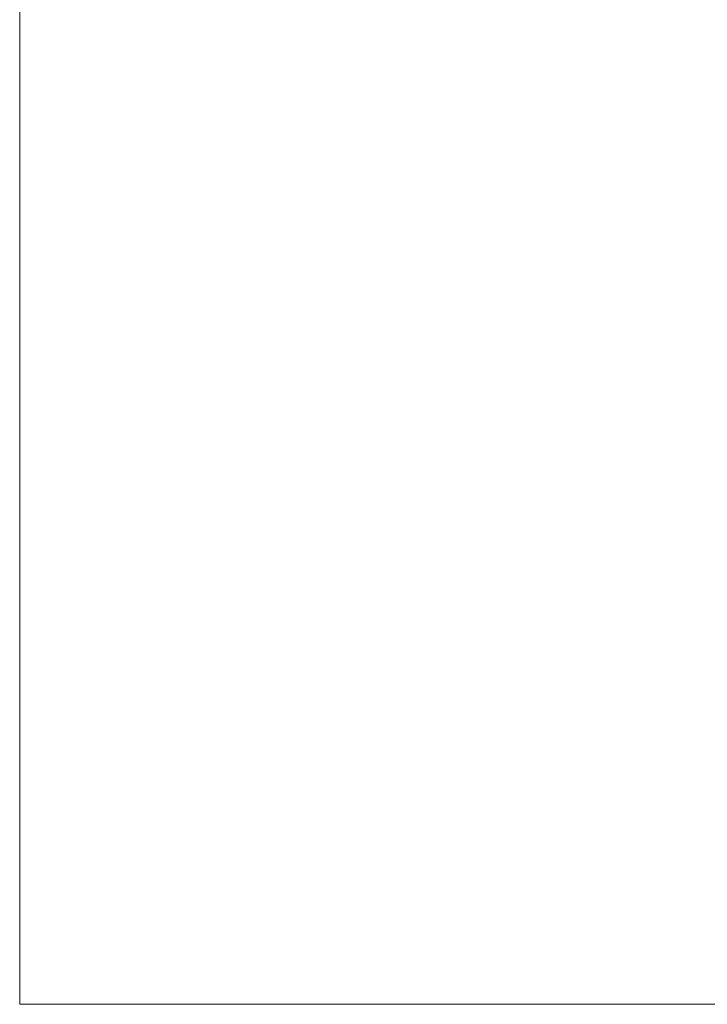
# Model space of a CAD drawing. Header units: millimetres. Extents: x 71658 to 298332, y -154437 to -30421.
# Tile 54 of 155: x 95030 to 95070, y -60399 to -60342. Entities that reach past the tile are written whole.
import ezdxf

# ---------------------------------------------------------------- set-up
doc = ezdxf.new("R2010")
doc.units = ezdxf.units.MM
doc.header["$LTSCALE"] = 500
doc.header["$MEASUREMENT"] = 0
doc.linetypes.add('Solid Line', pattern=[0])
doc.layers.add('DR', color=250, linetype='Continuous', lineweight=9)
doc.layers.add('SEINAD', color=7, linetype='Continuous', lineweight=13)

msp = doc.modelspace()

# ---------------------------------------------------------------- linework, layer by layer
at = {"layer": 'DR', "color": 250, "linetype": 'Solid Line', "lineweight": 13}
msp.add_line((95030.28880027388, -60399.41361150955), (95030.28880027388, -60149.41361150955), dxfattribs=at)
msp.add_line((95030.28880027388, -60399.41361150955), (95030.28880027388, -60149.41361150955), dxfattribs=at)
at = {"layer": 'SEINAD'}
msp.add_line((95030.28880027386, -60399.41361150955), (95030.28880027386, -59939.41361150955), dxfattribs=at)
msp.add_line((95030.28880027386, -60399.41361150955), (95030.28880027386, -59939.41361150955), dxfattribs=at)
at = {"layer": 'SEINAD', "flags": 128}
for points in [[(95030.28880027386, -58691.09207830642), (95030.28882053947, -60399.41361150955)], [(95030.28882053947, -60399.41361150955), (95420.28880027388, -60399.41361150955)]]:
    msp.add_lwpolyline(points, dxfattribs=at)

doc.saveas('drawing.dxf')
